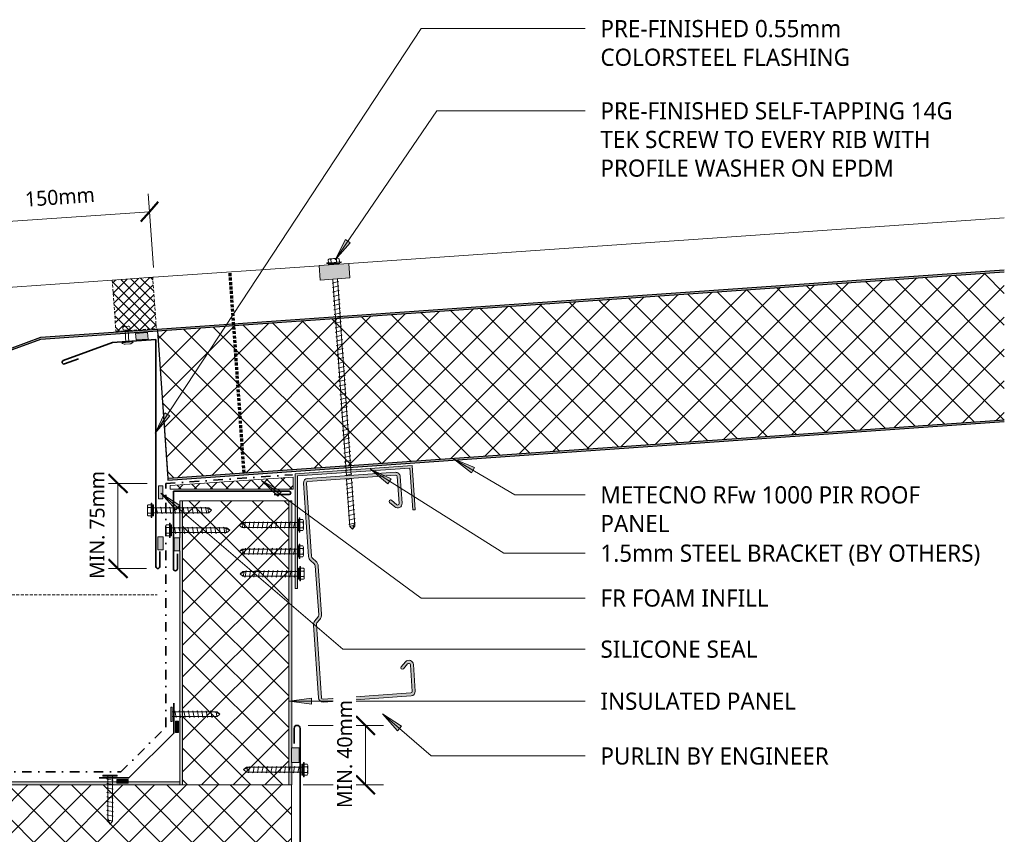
# Model space of a CAD drawing. Header units: millimetres. Extents: x -439 to 1006, y -317 to 663.
# Tile 6 of 6: x 338 to 997, y 108 to 653. Entities that reach past the tile are written whole.
import ezdxf

# ---------------------------------------------------------------- set-up
doc = ezdxf.new("R2010")
doc.units = ezdxf.units.MM
doc.linetypes.add('Dash dot', pattern=[15.875, 6.35, -4.7625, 0, -4.7625])
doc.linetypes.add('Dash Short', pattern=[3, 2, -1])
for name, color, linetype, lineweight in [('A-ANNO-DIMS', 211, 'Continuous', 9), ('A-ANNO-DIMS-5', 211, 'Continuous', 9), ('A-DETL', 90, 'Continuous', 13), ('A-DETL-GENF', 92, 'Continuous', 13), ('A-DETL-MEDM', 33, 'Continuous', 35), ('A-DETL-THIN', 151, 'Continuous', 13), ('G-ANNO-TEXT', 231, 'Continuous', 9)]:
    doc.layers.add(name, color=color, linetype=linetype, lineweight=lineweight)
doc.styles.add('Yu Gothic', font='Yu Gothic.ttf', dxfattribs={"height": 11.5})
doc.styles.add('Yu Gothic_1', font='Yu Gothic.ttf', dxfattribs={"height": 10})
doc.dimstyles.new('Diagonal', dxfattribs={"dimscale": 304.8, "dimtxt": 11.609035, "dimasz": 0.04101, "dimexe": 0.03937, "dimexo": 0.024606, "dimgap": 0.024606, "dimtad": 1, "dimdec": 0, "dimzin": 0, "dimdsep": 46, "dimtxsty": 'Yu Gothic_1', "dimblk1": 'OBLIQUE', "dimblk2": 'OBLIQUE', "dimsah": 1, "dimcen": 0.09, "dimazin": 0, "dimtfac": 1, "dimtdec": 4, "dimtix": 1, "dimtmove": 0, "dimatfit": 3, "dimfxl": 1, "dimtvp": 1, "dimtfill": 1, "dimtolj": 1, "dimtzin": 0, "dimarcsym": 2})

# ---------------------------------------------------------------- blocks, each defined once
blk = doc.blocks.new('Gutter _Insulated Panel_ - Gutter _Insulated Panel_-4626690-05 INSULATED VALLEY BOX GUTTER')
at = {"layer": 'A-DETL-GENF'}
for points in [[(0, 73), (550, 73), (550, 73.12), (475.12, 73.12), (475.12, 75), (440.75, 75), (440.75, 74.11), (433.06, 74.11), (433.06, 75), (117.07, 75), (117.07, 74.11), (109.37, 74.11), (109.37, 75), (75, 75), (75, 73.12), (0, 73.12)], [(0, 0), (550, 0), (550, 2), (0, 2)]]:
    blk.add_hatch(color=256, dxfattribs=at).paths.add_polyline_path(points)
h = blk.add_hatch(dxfattribs=at)
h.set_pattern_fill('FP_1', color=256, style=0, pattern_type=2)
h.set_pattern_definition([(45, (29.67, -67.559), (-10.6066, 10.6066), []), (135, (29.67, -67.559), (-10.6066, -10.6066), [])])
h.paths.add_polyline_path([(0, 2), (550, 2), (550, 73), (0, 73)])
for p, q in [((0, 73.12), (0, 73)), ((0, 73), (0, 2)), ((0, 73), (550, 73)), ((109.37, 75), (75, 75)), ((433.06, 75), (117.07, 75)), ((475.12, 75), (440.75, 75)), ((550, 73), (550, 73.12)), ((550, 2), (550, 73)), ((550, 2), (0, 2)), ((0, 2), (0, 0)), ((0, 0), (550, 0)), ((550, 0), (550, 2))]:
    blk.add_line(p, q, dxfattribs=at)
blk = doc.blocks.new('Gutter _Insulated Panel_ - Gutter _Insulated Panel_-4627802-05 INSULATED VALLEY BOX GUTTER')
at = {"layer": 'A-DETL-GENF'}
for points in [[(190, -2), (190, 0), (174.98, 0), (174.98, -0.17), (165.21, -0.17), (165.21, 0), (0, 0), (0, -2), (84.74, -2)], [(190, -73), (0, -73), (0, -75), (190, -75)]]:
    blk.add_hatch(color=256, dxfattribs=at).paths.add_polyline_path(points)
h = blk.add_hatch(dxfattribs=at)
h.set_pattern_fill('FP_2', color=256, style=0, pattern_type=2)
h.set_pattern_definition([(135, (330.684, -520.451), (-10.6066, -10.6066), []), (225, (330.684, -520.451), (10.6066, -10.6066), [])])
h.paths.add_polyline_path([(190, -2), (0, -2), (0, -73), (190, -73), (190, -67.98)])
for p, q in [((165.21, 0), (0, 0)), ((0, 0), (0, -2)), ((190, 0), (174.98, 0)), ((190, -2), (190, 0)), ((0, -2), (0, -73)), ((0, -2), (190, -2)), ((190, -73), (190, -2)), ((190, -73), (0, -73)), ((0, -73), (0, -75)), ((0, -75), (24.81, -75)), ((33.43, -75), (190, -75)), ((190, -75), (190, -73))]:
    blk.add_line(p, q, dxfattribs=at)
blk = doc.blocks.new('Thermospan w Gutter Overhang - 100mm-4829698-05 INSULATED VALLEY BOX GUTTER')
at = {"layer": 'A-DETL-GENF'}
for points in [[(-119.74, 88.1), (-78.25, 100), (-78.25, 101), (-119.74, 89.1)], [(-78.25, 100), (0, 100), (0, 101), (-78.25, 101)], [(0, 100), (567.82, 100), (567.89, 101), (0, 101)], [(0, 0), (560.83, 0), (560.9, 1), (0, 1)]]:
    blk.add_hatch(color=256, dxfattribs=at).paths.add_polyline_path(points)
h = blk.add_hatch(dxfattribs=at)
h.set_pattern_fill('FP_5', color=256, style=0, pattern_type=2)
h.set_pattern_definition([(41, (-460.491, -313.259), (-9.84089, 11.32064), []), (131, (-460.491, -313.259), (-11.32064, -9.84089), [])])
h.paths.add_polyline_path([(0, 1), (560.9, 1), (567.82, 100), (0, 100)])
for p, q in [((-27.7, 136), (-119.74, 136)), ((-0.6, 136), (-27.7, 136)), ((0, 136), (-0.6, 136)), ((110.97, 136), (0, 136)), ((570.34, 136), (130.97, 136))]:
    blk.add_line(p, q, dxfattribs=at)
at = {"layer": 'A-DETL-GENF', "lineweight": 25}
for p, q in [((-78.25, 101), (-119.74, 89.1)), ((-119.74, 88.1), (-78.25, 100)), ((0, 101), (-78.39, 101)), ((-78.25, 100), (0, 100)), ((567.89, 101), (0, 101)), ((0, 101), (0, 100)), ((0, 100), (0, 1)), ((0, 100), (567.82, 100)), ((560.9, 1), (0, 1)), ((0, 1), (0, 0)), ((0, 0), (560.83, 0))]:
    blk.add_line(p, q, dxfattribs=at)
blk = doc.blocks.new('Screw - Screw-2836158-05 INSULATED VALLEY BOX GUTTER')
at = {"layer": 'A-DETL-GENF'}
blk.add_hatch(color=256, dxfattribs=at).paths.add_polyline_path([(-3.67, 0), (3.67, 0), (3.67, 1), (-3.67, 1)])
for p, q in [((4.79, 1.5), (-4.79, 1.5)), ((-4.79, 1.5), (-4.79, 1)), ((-3.67, 1), (-4.79, 1)), ((-3.67, 1.5), (-3.67, 3.47)), ((3.67, 1), (-3.67, 1)), ((-3.67, 1), (-3.67, 0)), ((-3.67, 0), (3.67, 0)), ((-2.76, 3.97), (2.76, 3.97)), ((-1.85, 1.5), (-1.85, 3.47)), ((-1.6, 0), (-1.6, -37.05)), ((1.6, -37.05), (1.6, 0)), ((1.85, 1.5), (1.85, 3.47)), ((3.67, 1.5), (3.67, 3.47)), ((4.79, 1), (3.67, 1)), ((3.67, 0), (3.67, 1)), ((4.79, 1), (4.79, 1.5)), ((2.17, -1.91), (-2.17, -2.67)), ((-2.17, -2.67), (-1.6, -3)), ((2.17, -4.91), (-2.17, -5.67)), ((-2.17, -5.67), (-1.6, -6)), ((1.6, -1.58), (2.17, -1.91)), ((1.6, -4.58), (2.17, -4.91)), ((2.17, -7.91), (-2.17, -8.67)), ((-2.17, -8.67), (-1.6, -9)), ((2.17, -10.91), (-2.17, -11.67)), ((-2.17, -11.67), (-1.6, -12)), ((1.6, -7.58), (2.17, -7.91)), ((1.6, -10.58), (2.17, -10.91)), ((2.17, -13.91), (-2.17, -14.67)), ((-2.17, -14.67), (-1.6, -15)), ((2.17, -16.91), (-2.17, -17.67)), ((-2.17, -17.67), (-1.6, -18)), ((1.6, -13.58), (2.17, -13.91)), ((1.6, -16.58), (2.17, -16.91)), ((1.6, -19.58), (2.17, -19.91)), ((2.17, -19.91), (-2.17, -20.67)), ((-2.17, -20.67), (-1.6, -21)), ((2.17, -22.91), (-2.17, -23.67)), ((-2.17, -23.67), (-1.6, -24)), ((2.17, -25.91), (-2.17, -26.67)), ((1.6, -22.58), (2.17, -22.91)), ((1.6, -25.58), (2.17, -25.91)), ((-2.17, -26.67), (-1.6, -27)), ((2.17, -28.91), (-2.17, -29.67)), ((-2.17, -29.67), (-1.6, -30)), ((2.17, -31.91), (-2.17, -32.67)), ((-2.17, -32.67), (-1.6, -33)), ((1.6, -28.58), (2.17, -28.91)), ((1.6, -31.58), (2.17, -31.91)), ((2.17, -34.91), (-2.17, -35.67)), ((-2.17, -35.67), (-1.6, -36)), ((-1.6, -37.05), (0, -38.95)), ((0, -38.95), (1.6, -35)), ((1.6, -37.05), (0, -38.95)), ((1.6, -34.58), (2.17, -34.91))]:
    blk.add_line(p, q, dxfattribs=at)
for centre, radius, start, end in [((-2.76, 2.9), 1.08, 32.38007, 147.61993), ((0, 0.31), 3.67, 59.72736, 120.27264), ((2.76, 2.9), 1.08, 32.38007, 147.61993), ((0.08, -39.68), 3.11, 74.30592, 122.49751)]:
    blk.add_arc(centre, radius, start, end, dxfattribs=at)
blk = doc.blocks.new('Screw - Screw-3714502-05 INSULATED VALLEY BOX GUTTER')
at = {"layer": 'A-DETL-GENF'}
blk.add_hatch(color=256, dxfattribs=at).paths.add_polyline_path([(-3.67, -1), (3.67, -1), (3.67, 0), (-3.67, 0)])
for p, q in [((-2.17, 35.67), (-1.6, 36)), ((2.17, 34.91), (-2.17, 35.67)), ((-2.17, 32.67), (-1.6, 33)), ((-1.6, 37.05), (0, 38.95)), ((-1.6, 0), (-1.6, 37.05)), ((1.6, 37.05), (0, 38.95)), ((0, 38.95), (1.6, 35)), ((1.6, 37.05), (1.6, 0)), ((1.6, 34.58), (2.17, 34.91)), ((2.17, 31.91), (-2.17, 32.67)), ((-2.17, 29.67), (-1.6, 30)), ((2.17, 28.91), (-2.17, 29.67)), ((-2.17, 26.67), (-1.6, 27)), ((2.17, 25.91), (-2.17, 26.67)), ((1.6, 31.58), (2.17, 31.91)), ((1.6, 28.58), (2.17, 28.91)), ((-2.17, 23.67), (-1.6, 24)), ((2.17, 22.91), (-2.17, 23.67)), ((-2.17, 20.67), (-1.6, 21)), ((2.17, 19.91), (-2.17, 20.67)), ((1.6, 25.58), (2.17, 25.91)), ((1.6, 22.58), (2.17, 22.91)), ((1.6, 19.58), (2.17, 19.91)), ((-2.17, 17.67), (-1.6, 18)), ((2.17, 16.91), (-2.17, 17.67)), ((-2.17, 14.67), (-1.6, 15)), ((2.17, 13.91), (-2.17, 14.67)), ((1.6, 16.58), (2.17, 16.91)), ((1.6, 13.58), (2.17, 13.91)), ((-2.17, 11.67), (-1.6, 12)), ((2.17, 10.91), (-2.17, 11.67)), ((-2.17, 8.67), (-1.6, 9)), ((2.17, 7.91), (-2.17, 8.67)), ((1.6, 10.58), (2.17, 10.91)), ((1.6, 7.58), (2.17, 7.91)), ((-3.67, 0), (-3.67, -1)), ((3.67, 0), (-3.67, 0)), ((-2.17, 5.67), (-1.6, 6)), ((2.17, 4.91), (-2.17, 5.67)), ((-2.17, 2.67), (-1.6, 3)), ((2.17, 1.91), (-2.17, 2.67)), ((1.6, 4.58), (2.17, 4.91)), ((1.6, 1.58), (2.17, 1.91)), ((3.67, -1), (3.67, 0)), ((-4.79, -1.5), (-4.79, -1)), ((-3.67, -1), (-4.79, -1)), ((4.79, -1.5), (-4.79, -1.5)), ((-3.67, -1), (3.67, -1)), ((-3.67, -1.5), (-3.67, -3.47)), ((-2.76, -3.97), (2.76, -3.97)), ((-1.85, -1.5), (-1.85, -3.47)), ((1.85, -1.5), (1.85, -3.47)), ((4.79, -1), (3.67, -1)), ((3.67, -1.5), (3.67, -3.47)), ((4.79, -1), (4.79, -1.5))]:
    blk.add_line(p, q, dxfattribs=at)
for centre, radius, start, end in [((0.08, 39.68), 3.11, 237.50249, 285.69408), ((-2.76, -2.9), 1.08, 212.38007, 327.61993), ((0, -0.31), 3.67, 239.72736, 300.27264), ((2.76, -2.9), 1.08, 212.38007, 327.61993)]:
    blk.add_arc(centre, radius, start, end, dxfattribs=at)
blk = doc.blocks.new('Profiled Washer 01 - Profiled Washer 01-4175966-05 INSULATED VALLEY BOX GUTTER')
at = {"layer": 'A-DETL-GENF'}
for points in [[(-10, -6.11), (10, -6.11), (10, 3.59), (-10, 3.59)], [(-3.67, 3.59), (3.67, 3.59), (3.67, 4.59), (-3.67, 4.55)]]:
    blk.add_hatch(color=256, dxfattribs=at).paths.add_polyline_path(points)
for p, q in [((-3.67, 5.09), (-3.67, 7.07)), ((-2.76, 7.57), (2.76, 7.57)), ((-1.85, 5.09), (-1.85, 7.07)), ((1.85, 5.09), (1.85, 7.07)), ((3.67, 5.09), (3.67, 7.07)), ((10, 3.59), (-10, 3.59)), ((-10, 3.59), (-10, -6.11)), ((4.79, 5.09), (-4.79, 5.09)), ((-4.79, 5.09), (-4.79, 4.59)), ((-3.67, 4.59), (-4.79, 4.59)), ((3.67, 4.59), (-3.67, 4.59)), ((-3.67, 4.59), (-3.67, 3.59)), ((4.79, 4.59), (3.67, 4.59)), ((3.67, 3.59), (3.67, 4.59)), ((4.79, 4.59), (4.79, 5.09)), ((10, -6.11), (10, 3.59)), ((-10, -6.11), (10, -6.11)), ((-1.6, -6.11), (-1.6, -137.96)), ((1.6, -137.96), (1.6, -6.11)), ((2.17, -7.91), (-2.17, -8.67)), ((-2.17, -8.67), (-1.6, -9)), ((2.17, -10.91), (-2.17, -11.67)), ((-2.17, -11.67), (-1.6, -12)), ((1.6, -7.58), (2.17, -7.91)), ((1.6, -10.58), (2.17, -10.91)), ((2.17, -13.91), (-2.17, -14.67)), ((-2.17, -14.67), (-1.6, -15)), ((2.17, -16.91), (-2.17, -17.67)), ((-2.17, -17.67), (-1.6, -18)), ((1.6, -13.58), (2.17, -13.91)), ((1.6, -16.58), (2.17, -16.91)), ((1.6, -19.58), (2.17, -19.91)), ((2.17, -19.91), (-2.17, -20.67)), ((-2.17, -20.67), (-1.6, -21)), ((2.17, -22.91), (-2.17, -23.67)), ((-2.17, -23.67), (-1.6, -24)), ((2.17, -25.91), (-2.17, -26.67)), ((1.6, -22.58), (2.17, -22.91)), ((1.6, -25.58), (2.17, -25.91)), ((-2.17, -26.67), (-1.6, -27)), ((2.17, -28.91), (-2.17, -29.67)), ((-2.17, -29.67), (-1.6, -30)), ((2.17, -31.91), (-2.17, -32.67)), ((-2.17, -32.67), (-1.6, -33)), ((1.6, -28.58), (2.17, -28.91)), ((1.6, -31.58), (2.17, -31.91)), ((2.17, -34.91), (-2.17, -35.67)), ((-2.17, -35.67), (-1.6, -36)), ((2.17, -37.91), (-2.17, -38.67)), ((-2.17, -38.67), (-1.6, -39)), ((1.6, -34.58), (2.17, -34.91)), ((1.6, -37.58), (2.17, -37.91)), ((2.17, -40.91), (-2.17, -41.67)), ((-2.17, -41.67), (-1.6, -42)), ((2.17, -43.91), (-2.17, -44.67)), ((-2.17, -44.67), (-1.6, -45)), ((1.6, -40.58), (2.17, -40.91)), ((1.6, -43.58), (2.17, -43.91)), ((2.17, -46.91), (-2.17, -47.67)), ((-2.17, -47.67), (-1.6, -48)), ((2.17, -49.91), (-2.17, -50.67)), ((-2.17, -50.67), (-1.6, -51)), ((1.6, -46.58), (2.17, -46.91)), ((1.6, -49.58), (2.17, -49.91)), ((1.6, -52.58), (2.17, -52.91)), ((2.17, -52.91), (-2.17, -53.67)), ((-2.17, -53.67), (-1.6, -54)), ((2.17, -55.91), (-2.17, -56.67)), ((-2.17, -56.67), (-1.6, -57)), ((2.17, -58.91), (-2.17, -59.67)), ((1.6, -55.58), (2.17, -55.91)), ((1.6, -58.58), (2.17, -58.91)), ((-2.17, -59.67), (-1.6, -60)), ((2.17, -61.91), (-2.17, -62.67)), ((-2.17, -62.67), (-1.6, -63)), ((2.17, -64.91), (-2.17, -65.67)), ((-2.17, -65.67), (-1.6, -66)), ((1.6, -61.58), (2.17, -61.91)), ((1.6, -64.58), (2.17, -64.91)), ((2.17, -67.91), (-2.17, -68.67)), ((-2.17, -68.67), (-1.6, -69)), ((2.17, -70.91), (-2.17, -71.67)), ((-2.17, -71.67), (-1.6, -72)), ((1.6, -67.58), (2.17, -67.91)), ((1.6, -70.58), (2.17, -70.91)), ((2.17, -73.91), (-2.17, -74.67)), ((-2.17, -74.67), (-1.6, -75)), ((2.17, -76.91), (-2.17, -77.67)), ((-2.17, -77.67), (-1.6, -78)), ((1.6, -73.58), (2.17, -73.91)), ((1.6, -76.58), (2.17, -76.91)), ((2.17, -79.91), (-2.17, -80.67)), ((-2.17, -80.67), (-1.6, -81)), ((2.17, -82.91), (-2.17, -83.67)), ((-2.17, -83.67), (-1.6, -84)), ((1.6, -79.58), (2.17, -79.91)), ((1.6, -82.58), (2.17, -82.91)), ((1.6, -85.58), (2.17, -85.91)), ((2.17, -85.91), (-2.17, -86.67)), ((-2.17, -86.67), (-1.6, -87)), ((2.17, -88.91), (-2.17, -89.67)), ((-2.17, -89.67), (-1.6, -90)), ((2.17, -91.91), (-2.17, -92.67)), ((1.6, -88.58), (2.17, -88.91)), ((1.6, -91.58), (2.17, -91.91)), ((-2.17, -92.67), (-1.6, -93)), ((2.17, -94.91), (-2.17, -95.67)), ((-2.17, -95.67), (-1.6, -96)), ((2.17, -97.91), (-2.17, -98.67)), ((-2.17, -98.67), (-1.6, -99)), ((1.6, -94.58), (2.17, -94.91)), ((1.6, -97.58), (2.17, -97.91)), ((2.17, -100.91), (-2.17, -101.67)), ((-2.17, -101.67), (-1.6, -102)), ((2.17, -103.91), (-2.17, -104.67)), ((-2.17, -104.67), (-1.6, -105)), ((1.6, -100.58), (2.17, -100.91)), ((1.6, -103.58), (2.17, -103.91)), ((2.17, -106.91), (-2.17, -107.67)), ((-2.17, -107.67), (-1.6, -108)), ((2.17, -109.91), (-2.17, -110.67)), ((-2.17, -110.67), (-1.6, -111)), ((1.6, -106.58), (2.17, -106.91)), ((1.6, -109.58), (2.17, -109.91)), ((2.17, -112.91), (-2.17, -113.67)), ((-2.17, -113.67), (-1.6, -114)), ((2.17, -115.91), (-2.17, -116.67)), ((-2.17, -116.67), (-1.6, -117)), ((1.6, -112.58), (2.17, -112.91)), ((1.6, -115.58), (2.17, -115.91)), ((2.17, -118.91), (-2.17, -119.67)), ((-2.17, -119.67), (-1.6, -120)), ((2.17, -121.91), (-2.17, -122.67)), ((-2.17, -122.67), (-1.6, -123)), ((2.17, -124.91), (-2.17, -125.67)), ((1.6, -118.58), (2.17, -118.91)), ((1.6, -121.58), (2.17, -121.91)), ((1.6, -124.58), (2.17, -124.91)), ((-2.17, -125.67), (-1.6, -126)), ((2.17, -127.91), (-2.17, -128.67)), ((-2.17, -128.67), (-1.6, -129)), ((2.17, -130.91), (-2.17, -131.67)), ((-2.17, -131.67), (-1.6, -132)), ((1.6, -127.58), (2.17, -127.91)), ((1.6, -130.58), (2.17, -130.91)), ((2.17, -133.91), (-2.17, -134.67)), ((-2.17, -134.67), (-1.6, -135)), ((2.17, -136.91), (-2.17, -137.67)), ((-2.17, -137.67), (-1.66, -137.96)), ((1.6, -133.58), (2.17, -133.91)), ((1.6, -136.58), (2.17, -136.91)), ((1.88, -139.96), (-2.17, -140.67)), ((-2.17, -140.67), (-1.6, -141)), ((2.17, -142.91), (-2.17, -143.67)), ((-2.17, -143.67), (-1.6, -144)), ((-1.6, -139.96), (-1.6, -172.09)), ((1.6, -172.09), (1.6, -139.96)), ((1.6, -142.58), (2.17, -142.91)), ((2.17, -145.91), (-2.17, -146.67)), ((-2.17, -146.67), (-1.6, -147)), ((2.17, -148.91), (-2.17, -149.67)), ((-2.17, -149.67), (-1.6, -150)), ((1.6, -145.58), (2.17, -145.91)), ((1.6, -148.58), (2.17, -148.91)), ((2.17, -151.91), (-2.17, -152.67)), ((-2.17, -152.67), (-1.6, -153)), ((2.17, -154.91), (-2.17, -155.67)), ((-2.17, -155.67), (-1.6, -156)), ((2.17, -157.91), (-2.17, -158.67)), ((1.6, -151.58), (2.17, -151.91)), ((1.6, -154.58), (2.17, -154.91)), ((1.6, -157.58), (2.17, -157.91)), ((-2.17, -158.67), (-1.6, -159)), ((2.17, -160.91), (-2.17, -161.67)), ((-2.17, -161.67), (-1.6, -162)), ((2.17, -163.91), (-2.17, -164.67)), ((1.6, -160.58), (2.17, -160.91)), ((1.6, -163.58), (2.17, -163.91)), ((-2.17, -164.67), (-1.6, -165)), ((2.17, -166.91), (-2.17, -167.67)), ((-2.17, -167.67), (-1.6, -168)), ((2.17, -169.91), (-2.17, -170.67)), ((-2.17, -170.67), (-1.6, -171)), ((0, -173.99), (1.6, -170.03)), ((1.6, -166.58), (2.17, -166.91)), ((1.6, -169.58), (2.17, -169.91)), ((-1.6, -172.09), (0, -173.99)), ((1.6, -172.09), (0, -173.99))]:
    blk.add_line(p, q, dxfattribs=at)
for centre, radius, start, end in [((-2.76, 6.49), 1.08, 32.38007, 147.61993), ((0, 3.9), 3.67, 59.72736, 120.27264), ((2.76, 6.49), 1.08, 32.38007, 147.61993), ((0.08, -174.71), 3.11, 74.30592, 122.49751)]:
    blk.add_arc(centre, radius, start, end, dxfattribs=at)
blk = doc.blocks.new('Pop Rivets - Rivet-4326868-05 INSULATED VALLEY BOX GUTTER')
at = {"layer": 'A-DETL-GENF'}
for p, q in [((-1.24, 10.79), (1.17, 10.79)), ((1.17, 8.29), (-1.24, 8.29)), ((-1, 8.29), (-1, 7.89)), ((-1, 7.89), (-1, 0)), ((1, 8.29), (1, 7.89)), ((1, 7.89), (1, 0)), ((3.77, 0), (-3.77, 0)), ((-1.5, -1.16), (1.5, -1.16))]:
    blk.add_line(p, q, dxfattribs=at)
for centre, radius, start, end in [((-1.24, 9.54), 1.25, 90, 270), ((1.17, 9.54), 1.25, 270, 90), ((-1.5, 1.65), 2.8, 216, 270), ((1.5, 1.65), 2.8, 270, 324)]:
    blk.add_arc(centre, radius, start, end, dxfattribs=at)
blk = doc.blocks.new('Fillet Bracket - Fillet Bracket-3700758-05 INSULATED VALLEY BOX GUTTER')
at = {"layer": 'A-DETL-MEDM'}
for p, q in [((3, 33), (3, 53)), ((3, 33), (33, 3)), ((33, 3), (53, 3))]:
    blk.add_line(p, q, dxfattribs=at)
blk = doc.blocks.new('Wafer Tek - Wafer Tek-2814187-05 INSULATED VALLEY BOX GUTTER')
at = {"layer": 'A-DETL-GENF'}
for p, q in [((4.79, 0.74), (-4.79, 0.74)), ((-4.79, 0.74), (-4.79, 0)), ((-4.79, 0), (4.79, 0)), ((-1.6, 0), (-1.6, -30.13)), ((1.6, -30.13), (1.6, 0)), ((4.79, 0), (4.79, 0.74)), ((2.17, -1.91), (-2.17, -2.67)), ((-2.17, -2.67), (-1.6, -3)), ((2.17, -4.91), (-2.17, -5.67)), ((-2.17, -5.67), (-1.6, -6)), ((1.6, -1.58), (2.17, -1.91)), ((1.6, -4.58), (2.17, -4.91)), ((2.17, -7.91), (-2.17, -8.67)), ((-2.17, -8.67), (-1.6, -9)), ((2.17, -10.91), (-2.17, -11.67)), ((-2.17, -11.67), (-1.6, -12)), ((1.6, -7.58), (2.17, -7.91)), ((1.6, -10.58), (2.17, -10.91)), ((2.17, -13.91), (-2.17, -14.67)), ((-2.17, -14.67), (-1.6, -15)), ((2.17, -16.91), (-2.17, -17.67)), ((-2.17, -17.67), (-1.6, -18)), ((1.6, -13.58), (2.17, -13.91)), ((1.6, -16.58), (2.17, -16.91)), ((1.6, -19.58), (2.17, -19.91)), ((2.17, -19.91), (-2.17, -20.67)), ((-2.17, -20.67), (-1.6, -21)), ((2.17, -22.91), (-2.17, -23.67)), ((-2.17, -23.67), (-1.6, -24)), ((2.17, -25.91), (-2.17, -26.67)), ((1.6, -22.58), (2.17, -22.91)), ((1.6, -25.58), (2.17, -25.91)), ((-2.17, -26.67), (-1.6, -27)), ((-1.6, -30.13), (0, -32.03)), ((0, -32.03), (1.6, -28.07)), ((1.6, -30.13), (0, -32.03))]:
    blk.add_line(p, q, dxfattribs=at)
blk.add_arc((0.08, -32.75), 3.11, 74.30592, 122.49751, dxfattribs=at)
blk = doc.blocks.new('Wafer Tek - Wafer Tek-3721153-05 INSULATED VALLEY BOX GUTTER')
at = {"layer": 'A-DETL-GENF'}
for p, q in [((-2.17, 26.67), (-1.6, 27)), ((2.17, 25.91), (-2.17, 26.67)), ((-1.6, 30.13), (0, 32.03)), ((-1.6, 0), (-1.6, 30.13)), ((1.6, 30.13), (0, 32.03)), ((0, 32.03), (1.6, 28.07)), ((1.6, 30.13), (1.6, 0)), ((-2.17, 23.67), (-1.6, 24)), ((2.17, 22.91), (-2.17, 23.67)), ((-2.17, 20.67), (-1.6, 21)), ((2.17, 19.91), (-2.17, 20.67)), ((1.6, 25.58), (2.17, 25.91)), ((1.6, 22.58), (2.17, 22.91)), ((1.6, 19.58), (2.17, 19.91)), ((-2.17, 17.67), (-1.6, 18)), ((2.17, 16.91), (-2.17, 17.67)), ((-2.17, 14.67), (-1.6, 15)), ((2.17, 13.91), (-2.17, 14.67)), ((1.6, 16.58), (2.17, 16.91)), ((1.6, 13.58), (2.17, 13.91)), ((-2.17, 11.67), (-1.6, 12)), ((2.17, 10.91), (-2.17, 11.67)), ((-2.17, 8.67), (-1.6, 9)), ((2.17, 7.91), (-2.17, 8.67)), ((1.6, 10.58), (2.17, 10.91)), ((1.6, 7.58), (2.17, 7.91)), ((-4.79, 0), (4.79, 0)), ((-4.79, -0.74), (-4.79, 0)), ((-2.17, 5.67), (-1.6, 6)), ((2.17, 4.91), (-2.17, 5.67)), ((-2.17, 2.67), (-1.6, 3)), ((2.17, 1.91), (-2.17, 2.67)), ((1.6, 4.58), (2.17, 4.91)), ((1.6, 1.58), (2.17, 1.91)), ((4.79, 0), (4.79, -0.74)), ((4.79, -0.74), (-4.79, -0.74))]:
    blk.add_line(p, q, dxfattribs=at)
blk.add_arc((0.08, 32.75), 3.11, 237.50249, 285.69408, dxfattribs=at)
blk = doc.blocks.new('Metalcraft MSS Purlin-150x65 - Metalcraft MSS Purlin-150x65-2638609-05 INSULATED VALLEY BOX GUTTER')
at = {"layer": 'A-DETL-GENF'}
blk.add_hatch(color=256, dxfattribs=at).paths.add_polyline_path([(3, 0), (61.85, 0), (62.62, 0.1), (63.35, 0.4), (63.97, 0.88), (64.45, 1.5), (64.75, 2.22), (64.85, 3), (64.85, 20.94), (64.75, 21.71), (64.45, 22.43), (63.98, 23.05), (63.37, 23.52), (62.66, 23.82), (61.89, 23.93), (61.12, 23.84), (60.4, 23.56), (59.78, 23.1), (56.4, 19.67), (56.3, 19.43), (56.27, 19.17), (56.3, 18.91), (56.4, 18.67), (56.56, 18.46), (56.77, 18.31), (57.01, 18.21), (57.27, 18.17), (57.53, 18.21), (57.77, 18.31), (57.97, 18.46), (61.26, 21.7), (61.52, 21.81), (61.79, 21.84), (62.06, 21.81), (62.32, 21.7), (62.54, 21.53), (62.71, 21.31), (62.81, 21.06), (62.85, 20.79), (62.81, 2.74), (62.71, 2.5), (62.56, 2.29), (62.35, 2.13), (62.11, 2.03), (61.85, 2), (2.74, 2.03), (2.5, 2.13), (2.29, 2.29), (2.13, 2.5), (2.03, 2.74), (2, 2.99), (2.06, 52.43), (2.22, 52.83), (2.49, 53.18), (4.53, 55.22), (5.32, 56.25), (5.82, 57.46), (5.99, 58.75), (5.99, 90.92), (5.82, 92.21), (5.32, 93.42), (4.53, 94.45), (2.69, 96.3), (2.31, 96.78), (2.08, 97.34), (2, 97.95), (2.04, 147.19), (2.15, 147.45), (2.32, 147.68), (2.55, 147.85), (2.81, 147.96), (3.09, 148), (62.11, 147.97), (62.35, 147.87), (62.56, 147.71), (62.71, 147.5), (62.81, 147.26), (62.85, 147.01), (62.82, 128.73), (62.72, 128.5), (62.57, 128.3), (62.37, 128.15), (62.14, 128.05), (61.89, 128.02), (61.64, 128.05), (61.41, 128.15), (61.21, 128.3), (57.77, 131.69), (57.53, 131.79), (57.27, 131.83), (57.01, 131.79), (56.77, 131.69), (56.56, 131.54), (56.4, 131.33), (56.3, 131.09), (56.27, 130.83), (56.3, 130.57), (56.4, 130.33), (56.56, 130.12), (59.81, 126.88), (60.4, 126.44), (61.12, 126.16), (61.89, 126.07), (62.66, 126.18), (63.37, 126.48), (63.98, 126.95), (64.45, 127.57), (64.75, 128.29), (64.85, 129.06), (64.85, 147), (64.75, 147.78), (64.45, 148.5), (63.97, 149.12), (63.35, 149.6), (62.62, 149.9), (61.43, 150), (3, 150), (2.22, 149.9), (1.5, 149.6), (0.88, 149.12), (0.4, 148.5), (0.1, 147.78), (0, 147), (0, 97.81), (0.14, 96.77), (0.53, 95.81), (1.17, 94.98), (3.41, 92.75), (3.72, 92.33), (3.92, 91.85), (3.99, 91.34), (3.99, 58.34), (3.92, 57.82), (3.72, 57.34), (3.41, 56.93), (1.17, 54.69), (0.53, 53.86), (0.14, 52.9), (0, 51.87), (0, 3), (0.1, 2.22), (0.4, 1.5), (0.88, 0.88), (1.5, 0.4), (2.22, 0.1)])
for p, q in [((0, 147), (0, 97.81)), ((2, 97.95), (2, 146.91)), ((61.85, 150), (3, 150)), ((3.09, 148), (61.85, 148)), ((62.85, 147.01), (62.85, 128.98)), ((64.85, 129.06), (64.85, 147)), ((56.56, 130.12), (59.78, 126.9)), ((61.21, 128.3), (57.97, 131.54)), ((1.17, 94.98), (3.41, 92.75)), ((4.53, 94.45), (2.69, 96.3)), ((3.99, 91.34), (3.99, 58.34)), ((5.99, 58.75), (5.99, 90.92)), ((3.41, 56.93), (1.17, 54.69)), ((2.49, 53.18), (4.53, 55.22)), ((0, 51.87), (0, 3)), ((2, 2.99), (2, 52)), ((59.78, 23.1), (56.56, 19.88)), ((57.97, 18.46), (61.04, 21.53)), ((62.85, 20.79), (62.85, 2.99)), ((64.85, 3), (64.85, 20.94)), ((61.85, 2), (2.99, 2)), ((3, 0), (61.85, 0))]:
    blk.add_line(p, q, dxfattribs=at)
for centre, radius, start, end in [((3, 147), 3, 90, 180), ((3.09, 146.91), 1.09, 90, 180), ((61.85, 147), 3, 360, 90), ((61.85, 147.01), 0.993, 0, 90), ((57.27, 130.83), 1, 45, 225), ((61.85, 129.06), 2.99, 226.03381, 0), ((61.89, 128.98), 0.959, 225, 0), ((3.99, 97.81), 3.99, 180, 225), ((4.34, 97.95), 2.34, 180, 225), ((2, 91.34), 1.99, 0, 45), ((1, 90.92), 4.99, 360, 45), ((3.99, 51.87), 3.99, 135, 180), ((3.67, 52), 1.67, 135, 180), ((2, 58.34), 1.99, 315, 360), ((1, 58.75), 4.99, 315, 360), ((57.27, 19.17), 1, 135, 315), ((61.85, 20.94), 2.99, 360, 133.96619), ((61.79, 20.79), 1.06, 0, 135), ((3, 3), 3, 180, 270), ((2.99, 2.99), 0.993, 180, 270), ((61.85, 3), 3, 270, 360), ((61.85, 2.99), 0.993, 270, 0)]:
    blk.add_arc(centre, radius, start, end, dxfattribs=at)
blk = doc.blocks.new('Foam Closure - Foam Closure-4713953-05 INSULATED VALLEY BOX GUTTER')
at = {"layer": 'A-DETL-GENF'}
h = blk.add_hatch(dxfattribs=at)
h.set_pattern_fill('FP_6', color=256, style=0, pattern_type=2)
h.set_pattern_definition([(221, (459.887, 414.944), (3.280295, -3.773548), []), (311, (459.887, 414.944), (3.773548, 3.280295), [])])
h.paths.add_polyline_path([(27.1, 0), (0, 0), (0, -34.31), (27.1, -34.31)])
at = {"layer": 'A-DETL-GENF', "linetype": 'Dash Short'}
for p, q in [((0, 0), (0, -34.31)), ((27.1, 0), (0, 0)), ((27.1, -34.31), (27.1, 0)), ((0, -34.31), (27.1, -34.31))]:
    blk.add_line(p, q, dxfattribs=at)
blk = doc.blocks.new('DIMBLOCK1-05 INSULATED VALLEY BOX GUTTER')
at = {"layer": 'A-ANNO-DIMS-5'}
for p, q in [((425.22, 524.18), (424.39, 536.15)), ((305.52, 515.81), (304.68, 527.78)), ((425.22, 524.18), (305.52, 515.81)), ((425.22, 524.18), (427.84, 486.77)), ((305.52, 515.81), (308.06, 479.42))]:
    blk.add_line(p, q, dxfattribs=at)
at = {"layer": 'A-ANNO-DIMS-5', "lineweight": 50}
for p, q in [((425.22, 524.18), (431.02, 530.85)), ((305.52, 515.81), (311.32, 522.48)), ((425.22, 524.18), (419.43, 517.51)), ((305.52, 515.81), (299.72, 509.14))]:
    blk.add_line(p, q, dxfattribs=at)
at = {"layer": 'A-ANNO-DIMS-5', "color": 0, "insert": (341.65, 537.42), "char_height": 10, "width": 53.8796, "attachment_point": 1, "rotation": 4, "line_spacing_factor": 1.024327, "style": 'Yu Gothic_1', "bg_fill": 3, "box_fill_scale": 1.25, "bg_fill_color": 9, "bg_fill_true_color": 13158600, "bg_fill_transparency": 0}
blk.add_mtext('150mm\\fYu Gothic|b0|i0|c178|p34|;\u200c', dxfattribs=at)
blk = doc.blocks.new('_Oblique')
at = {"color": 0, "linetype": 'ByBlock', "lineweight": -2}
blk.add_line((-0.5, -0.5), (0.5, 0.5), dxfattribs=at)
blk = doc.blocks.new('DIMBLOCK4-05 INSULATED VALLEY BOX GUTTER')
at = {"layer": 'A-ANNO-DIMS-5', "lineweight": 50}
for p, q in [((569.82, 180.43), (563.57, 186.68)), ((569.82, 180.43), (576.07, 174.18)), ((569.82, 140.68), (563.57, 146.93)), ((569.82, 140.68), (576.07, 134.43))]:
    blk.add_line(p, q, dxfattribs=at)
at = {"layer": 'A-ANNO-DIMS-5'}
for p, q in [((569.82, 180.43), (531.49, 180.43)), ((569.82, 180.43), (569.82, 140.68)), ((569.82, 180.43), (581.82, 180.43)), ((569.82, 140.68), (527.95, 140.68)), ((569.82, 140.68), (581.82, 140.68))]:
    blk.add_line(p, q, dxfattribs=at)
at = {"layer": 'A-ANNO-DIMS-5', "color": 0, "insert": (550.78, 125.13), "char_height": 10, "width": 85.0191, "attachment_point": 1, "rotation": 90, "line_spacing_factor": 1.024327, "style": 'Yu Gothic_1', "bg_fill": 3, "box_fill_scale": 1.25, "bg_fill_color": 9, "bg_fill_true_color": 13158600, "bg_fill_transparency": 0}
blk.add_mtext('MIN. 40mm', dxfattribs=at)
blk = doc.blocks.new('DIMBLOCK6-05 INSULATED VALLEY BOX GUTTER')
at = {"layer": 'A-ANNO-DIMS-5', "lineweight": 50}
for p, q in [((404.2, 342.27), (397.95, 348.52)), ((404.2, 342.27), (410.45, 336.02)), ((404.2, 285.4), (397.95, 291.65)), ((404.2, 285.4), (410.45, 279.15))]:
    blk.add_line(p, q, dxfattribs=at)
at = {"layer": 'A-ANNO-DIMS-5'}
for p, q in [((404.2, 342.27), (392.2, 342.27)), ((404.2, 285.4), (404.2, 342.27)), ((404.2, 342.27), (423.76, 342.27)), ((404.2, 285.4), (392.2, 285.4)), ((404.2, 285.4), (423.33, 285.4))]:
    blk.add_line(p, q, dxfattribs=at)
at = {"layer": 'A-ANNO-DIMS-5', "color": 0, "insert": (385.16, 278.41), "char_height": 10, "width": 85.0191, "attachment_point": 1, "rotation": 90, "line_spacing_factor": 1.024327, "style": 'Yu Gothic_1', "bg_fill": 3, "box_fill_scale": 1.25, "bg_fill_color": 9, "bg_fill_true_color": 13158600, "bg_fill_transparency": 0}
blk.add_mtext('MIN. 75mm', dxfattribs=at)

msp = doc.modelspace()

# ---------------------------------------------------------------- hatches: boundary and pattern name
at = {"layer": 'A-DETL-GENF'}
for points in [[(416.28, 438.37), (424.31, 438.93), (424, 443.29), (415.98, 442.73)], [(524.28, 272.13), (524.28, 347.41), (599.45, 352.66), (601.41, 324.6), (602.91, 324.7), (600.84, 354.26), (522.74, 348.8), (522.74, 272.13)], [(434.19, 332.1), (434.19, 340.73), (431.4, 340.73), (431.4, 332.1)], [(434.51, 297.88), (434.51, 306.5), (430.82, 306.5), (430.82, 297.88)], [(445.44, 297.25), (445.44, 305.88), (441.75, 305.88), (441.75, 297.25)], [(444.77, 175.79), (444.77, 183.19), (442.56, 183.19), (442.56, 175.79)], [(525.28, 155.7), (525.28, 165.48), (520.28, 165.48), (520.28, 155.7)], [(411.08, 141.67), (411.08, 144.26), (403.39, 144.26), (403.39, 141.67)]]:
    msp.add_hatch(color=10, dxfattribs=at).paths.add_polyline_path(points)
h = msp.add_hatch(dxfattribs=at)
h.set_pattern_fill('FP_8', color=9, style=0, pattern_type=2)
h.set_pattern_definition([(45, (0, 0), (-5.3033, 5.3033), []), (135, (0, 0), (-5.3033, -5.3033), [])])
h.paths.add_polyline_path([(439.17, 338.53), (521.33, 338.53), (521.33, 346.6), (439.17, 340.86)])
at = {"layer": 'G-ANNO-TEXT'}
for points in [[(549.51, 492.01), (559.59, 503.29), (556.33, 505.52)], [(429.03, 376.01), (438.92, 387.46), (435.62, 389.63)], [(628.67, 358.78), (640.6, 349.49), (642.6, 352.89)], [(573.11, 351.82), (584.75, 342.16), (586.86, 345.5)], [(500.2, 344.21), (511.12, 333.73), (513.46, 336.91)], [(432.88, 335.93), (442.98, 324.66), (445.55, 327.65)], [(518.63, 196.65), (533.63, 194.67), (533.63, 198.62)], [(581.18, 188.17), (591.23, 176.86), (593.82, 179.85)]]:
    msp.add_hatch(color=7, dxfattribs=at).paths.add_polyline_path(points)

# ---------------------------------------------------------------- linework, layer by layer
at = {"layer": 'A-DETL', "linetype": 'Dash Short', "lineweight": 70}
msp.add_line((488.54, 349.42), (479.12, 484.09), dxfattribs=at)
at = {"layer": 'A-DETL'}
for p, q in [((424, 443.29), (415.98, 442.73)), ((415.98, 442.73), (416.28, 438.37)), ((424.31, 438.93), (424, 443.29)), ((416.28, 438.37), (424.31, 438.93)), ((437.45, 349.37), (434.8, 387.27)), ((437.8, 344.27), (435.01, 384.17)), ((521.33, 346.6), (439.17, 340.86)), ((521.33, 338.53), (521.33, 346.6)), ((434.19, 340.73), (431.4, 340.73)), ((431.4, 340.73), (431.4, 332.1)), ((434.19, 332.1), (434.19, 340.73)), ((439.17, 340.86), (439.17, 338.53)), ((439.17, 338.53), (521.33, 338.53)), ((431.4, 332.1), (434.19, 332.1)), ((434.51, 306.5), (430.82, 306.5)), ((430.82, 306.5), (430.82, 297.88)), ((434.51, 297.88), (434.51, 306.5)), ((445.44, 305.88), (441.75, 305.88)), ((441.75, 305.88), (441.75, 297.25)), ((445.44, 297.25), (445.44, 305.88)), ((430.82, 297.88), (434.51, 297.88)), ((441.75, 297.25), (445.44, 297.25)), ((442.56, 183.19), (442.56, 175.79)), ((444.77, 183.19), (442.56, 183.19)), ((444.77, 175.79), (444.77, 183.19)), ((442.56, 175.79), (444.77, 175.79)), ((525.28, 165.48), (520.28, 165.48)), ((520.28, 165.48), (520.28, 155.7)), ((525.28, 155.7), (525.28, 165.48)), ((520.28, 155.7), (525.28, 155.7)), ((403.39, 144.26), (403.39, 141.67)), ((411.08, 144.26), (403.39, 144.26)), ((403.39, 141.67), (411.08, 141.67)), ((411.08, 141.67), (411.08, 144.26))]:
    msp.add_line(p, q, dxfattribs=at)
at = {"layer": 'A-DETL', "lineweight": 35}
for p, q in [((400.53, 436.59), (367.64, 424.62)), ((400.53, 436.59), (429.54, 438.62)), ((429.54, 438.62), (429.54, 286.69)), ((368.49, 422.28), (377.89, 425.7)), ((518.58, 337.13), (441.23, 337.13)), ((441.23, 337.13), (441.23, 285.3)), ((518.58, 334.84), (508.58, 334.84)), ((432.12, 286.69), (432.12, 296.69)), ((443.95, 285.3), (443.95, 295.3)), ((521.99, 168.43), (521.99, 178.43)), ((525.99, 178.43), (525.99, 61.55))]:
    msp.add_line(p, q, dxfattribs=at)
at = {"layer": 'A-DETL', "linetype": 'Dash dot', "lineweight": 35}
for p, q in [((436.17, 342.27), (520.96, 348.2)), ((436.17, 179.28), (436.17, 342.27)), ((406.17, 149.28), (436.17, 179.28)), ((84.45, 149.28), (406.17, 149.28))]:
    msp.add_line(p, q, dxfattribs=at)
at = {"layer": 'A-DETL', "linetype": 'Dash Short'}
msp.add_line((60.15, 267.88), (430.32, 267.88), dxfattribs=at)
at = {"layer": 'A-DETL', "lineweight": 35}
for centre, radius, start, end in [((368.07, 423.45), 1.24, 110, 290), ((518.58, 335.98), 1.14, 270, 90), ((430.83, 286.69), 1.29, 180, 0), ((442.59, 285.3), 1.36, 180, 0), ((523.99, 178.43), 2, 0, 180)]:
    msp.add_arc(centre, radius, start, end, dxfattribs=at)
at = {"layer": 'A-DETL-THIN'}
for p, q in [((600.84, 354.26), (522.74, 348.8)), ((524.28, 347.41), (599.45, 352.66)), ((599.45, 352.66), (601.41, 324.6)), ((602.91, 324.7), (600.84, 354.26)), ((522.74, 348.8), (522.74, 272.13)), ((524.28, 318.19), (524.28, 347.41)), ((601.41, 324.6), (602.91, 324.7)), ((524.28, 300.53), (524.28, 310.86)), ((524.28, 272.13), (524.28, 293.19)), ((522.74, 272.13), (524.28, 272.13))]:
    msp.add_line(p, q, dxfattribs=at)
at = {"layer": 'G-ANNO-TEXT', "color": 7}
for p, q in [((429.03, 376.01), (606.96, 646.69)), ((606.96, 646.69), (716.71, 646.69)), ((549.51, 492.01), (617.41, 591.69)), ((617.41, 591.69), (716.71, 591.69)), ((556.33, 505.52), (549.51, 492.01)), ((549.51, 492.01), (559.59, 503.29)), ((559.59, 503.29), (556.33, 505.52)), ((435.62, 389.63), (429.03, 376.01)), ((438.92, 387.46), (435.62, 389.63)), ((429.03, 376.01), (438.92, 387.46)), ((628.67, 358.78), (640.6, 349.49)), ((642.6, 352.89), (628.67, 358.78)), ((628.67, 358.78), (669.68, 334.7)), ((573.11, 351.82), (584.75, 342.16)), ((586.86, 345.5), (573.11, 351.82)), ((573.11, 351.82), (662.28, 295.7)), ((640.6, 349.49), (642.6, 352.89)), ((500.2, 344.21), (511.12, 333.73)), ((513.46, 336.91), (500.2, 344.21)), ((500.2, 344.21), (606.96, 265.66)), ((584.75, 342.16), (586.86, 345.5)), ((432.88, 335.93), (442.98, 324.66)), ((445.55, 327.65), (432.88, 335.93)), ((432.88, 335.93), (554.58, 231.46)), ((511.12, 333.73), (513.46, 336.91)), ((669.68, 334.7), (716.71, 334.7)), ((442.98, 324.66), (445.55, 327.65)), ((662.28, 295.7), (716.71, 295.7)), ((606.96, 265.66), (716.71, 265.66)), ((554.58, 231.46), (716.71, 231.46)), ((533.63, 198.62), (518.63, 196.65)), ((533.63, 194.67), (533.63, 198.62)), ((518.63, 196.65), (533.63, 194.67)), ((518.63, 196.65), (716.71, 196.65)), ((581.18, 188.17), (591.23, 176.86)), ((593.82, 179.85), (581.18, 188.17)), ((581.18, 188.17), (613.76, 159.99)), ((591.23, 176.86), (593.82, 179.85)), ((613.76, 159.99), (716.71, 159.99))]:
    msp.add_line(p, q, dxfattribs=at)

# ---------------------------------------------------------------- block references
at = {"layer": 'A-DETL-GENF'}
for name, p, rotation in [('Thermospan w Gutter Overhang - 100mm-4829698-05 INSULATED VALLEY BOX GUTTER', (437.52, 344.62), 3.999999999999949), ('Profiled Washer 01 - Profiled Washer 01-4175966-05 INSULATED VALLEY BOX GUTTER', (548.95, 485.22), 3.999999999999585), ('Pop Rivets - Rivet-4326868-05 INSULATED VALLEY BOX GUTTER', (410.51, 436.75), 3.999999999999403), ('Metalcraft MSS Purlin-150x65 - Metalcraft MSS Purlin-150x65-2638609-05 INSULATED VALLEY BOX GUTTER', (538.51, 195.83), 4.000000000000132), ('Gutter _Insulated Panel_ - Gutter _Insulated Panel_-4627802-05 INSULATED VALLEY BOX GUTTER', (520.45, 330.68), 269.9999999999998), ('Screw - Screw-2836158-05 INSULATED VALLEY BOX GUTTER', (427.88, 324.36), 89.99999999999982), ('Screw - Screw-3714502-05 INSULATED VALLEY BOX GUTTER', (524.28, 314.52), 90.00000000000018), ('Screw - Screw-2836158-05 INSULATED VALLEY BOX GUTTER', (440.05, 311), 89.99999999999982), ('Screw - Screw-3714502-05 INSULATED VALLEY BOX GUTTER', (524.28, 296.86), 90.00000000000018), ('Screw - Screw-3714502-05 INSULATED VALLEY BOX GUTTER', (524.83, 281.86), 90.00000000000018), ('Wafer Tek - Wafer Tek-2814187-05 INSULATED VALLEY BOX GUTTER', (440.37, 187.94), 89.99999999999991), ('Screw - Screw-3714502-05 INSULATED VALLEY BOX GUTTER', (527.18, 150.83), 90.00000000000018), ('Wafer Tek - Wafer Tek-3721153-05 INSULATED VALLEY BOX GUTTER', (398.9, 146.46), 180)]:
    msp.add_blockref(name, p, dxfattribs=dict(at, rotation=rotation))
at = {"layer": 'A-DETL-GENF', "linetype": 'Dash Short', "rotation": 183.9999999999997}
msp.add_blockref('Foam Closure - Foam Closure-4713953-05 INSULATED VALLEY BOX GUTTER', (429.82, 446.01), dxfattribs=at)
at = {"layer": 'A-DETL-GENF'}
msp.add_blockref('Gutter _Insulated Panel_ - Gutter _Insulated Panel_-4626690-05 INSULATED VALLEY BOX GUTTER', (-29.67, 67.56), dxfattribs=at)
at = {"layer": 'A-DETL-MEDM', "rotation": 89.99999999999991}
msp.add_blockref('Fillet Bracket - Fillet Bracket-3700758-05 INSULATED VALLEY BOX GUTTER', (444.54, 142.29), dxfattribs=at)

# ---------------------------------------------------------------- texts
at = {"layer": 'G-ANNO-TEXT', "color": 7, "char_height": 11.5, "attachment_point": 1, "style": 'Yu Gothic', "bg_fill": 3, "box_fill_scale": 1.25, "bg_fill_color": 9, "bg_fill_true_color": 13158600, "bg_fill_transparency": 0}
for s, insert, width in [('PRE-FINISHED 0.55mm ', (726.87, 652.44), 204.4303), ('COLORSTEEL FLASHING  ', (726.87, 633.26), 223.27), ('PRE-FINISHED SELF-TAPPING 14G ', (726.87, 597.44), 306.2446), ('TEK SCREW TO EVERY RIB WITH ', (726.87, 578.26), 288.6075), ('PROFILE WASHER ON EPDM', (726.87, 559.08), 247.7214), ('PANEL', (726.87, 321.27), 59.3249), ('1.5mm STEEL BRACKET (BY OTHERS)', (726.87, 301.45), 326.2868), ('FR FOAM INFILL', (726.87, 271.41), 141.8987), ('SILICONE SEAL', (726.87, 237.21), 133.0801), ('INSULATED PANEL', (726.87, 202.4), 166.3502), ('PURLIN BY ENGINEER', (726.87, 165.74), 192.8058)]:
    msp.add_mtext(s, dxfattribs=dict(at, insert=insert, width=width))

# ---------------------------------------------------------------- next in the draw order: texts
at = {"layer": 'G-ANNO-TEXT', "color": 7, "insert": (726.87, 340.45), "char_height": 11.5, "width": 270.9704, "attachment_point": 1, "style": 'Yu Gothic', "bg_fill": 3, "box_fill_scale": 1.25, "bg_fill_color": 9, "bg_fill_true_color": 13158600, "bg_fill_transparency": 0}
msp.add_mtext('METECNO RFw 1000 PIR ROOF ', dxfattribs=at)

# ---------------------------------------------------------------- next in the draw order: dimensions: what is measured, and where the dimension line sits
at = {"layer": 'A-ANNO-DIMS'}
for base, p1, p2, angle, text, override, picture, middle in [((305.52, 515.81), (428.36, 479.28), (308.58, 471.93), 4, '150mm\u200c', {"dimpost": '<>', "dimfxl": 120.004367}, 'DIMBLOCK1-05 INSULATED VALLEY BOX GUTTER', (364.43, 533.4)), ((404.2, 342.27), (430.83, 285.4), (431.26, 342.27), 90, 'MIN. 75mm', {"dimpost": '<>', "dimfxl": 56.876652}, 'DIMBLOCK6-05 INSULATED VALLEY BOX GUTTER', (391.7, 313.84)), ((569.82, 140.68), (523.99, 180.43), (520.45, 140.68), 90, 'MIN. 40mm', {"dimpost": '<>', "dimfxl": 39.901944}, 'DIMBLOCK4-05 INSULATED VALLEY BOX GUTTER', (557.31, 160.56))]:
    dim = msp.add_linear_dim(base=base, p1=p1, p2=p2, angle=angle, text=text, dimstyle='Diagonal', override=override, dxfattribs=at)
    dim.commit()
    dim.dimension.update_dxf_attribs({"geometry": picture, "text_midpoint": middle})

doc.saveas('drawing.dxf')
